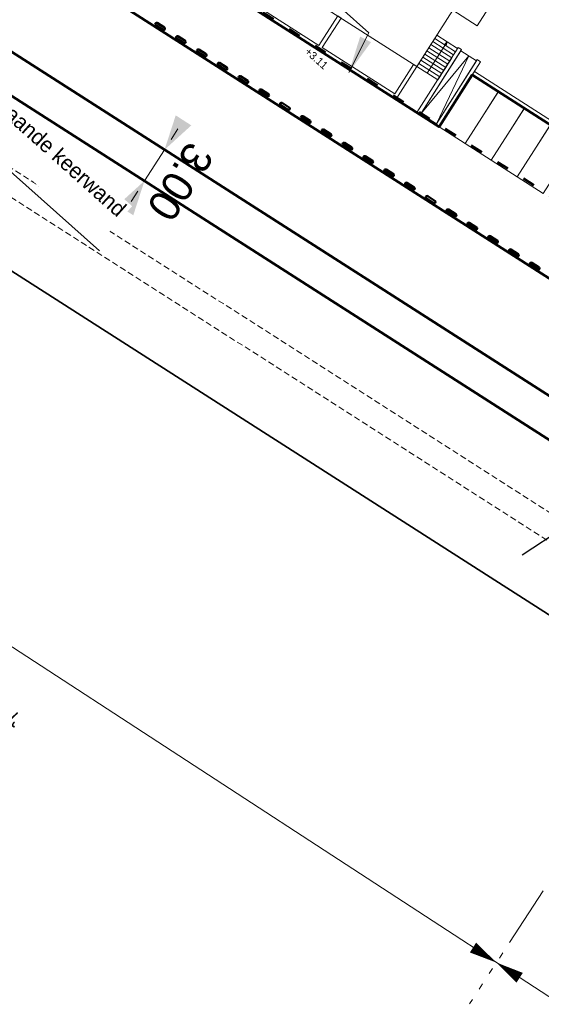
# Model space of a CAD drawing. Header units: metres. Extents: x 63663 to 67388, y 393975 to 407310.
# Tile 34 of 49: x 66184 to 66227, y 402630 to 402710. Entities that reach past the tile are written whole.
import ezdxf
from ezdxf.enums import TextEntityAlignment as Align

# ---------------------------------------------------------------- set-up
doc = ezdxf.new("R2010")
doc.units = ezdxf.units.M
for name, pattern in [('HIDDEN', [0.375, 0.25, -0.125]), ('PERCEELGRENS', [2.5, 1, -1.5]), ('SECTIEGRENS', [10.5, 5, -1, 0.5, -1, 0.5, -1, 0.5, -1])]:
    doc.linetypes.add(name, pattern=pattern)
for name, color, linetype, lineweight in [('B-GEO-OG-GRENS_perceel-G', 30, 'PERCEELGRENS', 0), ('maatvoering-leadr', 7, 'Continuous', 30), ('maatvoering-lin', 7, 'Continuous', 30), ('sn-arcering_lgrijs', 9, 'Continuous', 20), ('TM-Bebouwing', 7, 'Continuous', 9), ('TM-Belijning', 1, 'HIDDEN', 50), ('TM-Dieptelijnen', 40, 'HIDDEN', 0), ('TM-Glooiing', 4, 'Continuous', 50), ('TM-Invloedsgebied', 1, 'Continuous', 18), ('TM-invloedsgrens', 6, 'SECTIEGRENS', 20), ('TM-Kreukelberm', 43, 'Continuous', 50), ('TM-Maatlijnen', 1, 'Continuous', 13), ('TM-Verharding', 2, 'Continuous', 50), ('TM-Werkgrens', 62, 'PBZ-WERKGRENS', 35)]:
    doc.layers.add(name, color=color, linetype=linetype, lineweight=lineweight)
doc.layers.add('TM-Arcrand', color=206, linetype='Continuous', plot=False)
doc.styles.add('ISO', font='isocp.shx', dxfattribs={"height": 2.5})
doc.styles.add('StagCAD', font='StagCAD.ttf')
doc.linetypes.add('PBZ-WERKGRENS', pattern='A,5.5,-1.05,["O",StagCAD,S=2,R=0,X=0,Y=-1],-3.45', length=10)
doc.dimstyles.new('GM-maatvoering', dxfattribs={"dimtxt": 2.5, "dimasz": 1, "dimexe": 0, "dimexo": 0, "dimgap": 1, "dimtad": 1, "dimrnd": 0.001, "dimzin": 1, "dimdsep": 46, "dimtxsty": 'StagCAD', "dimblk1": 'DIM_PIJL', "dimblk2": 'DIM_PIJL', "dimsah": 1, "dimcen": 0.09, "dimse1": 1, "dimse2": 1, "dimclrd": 1, "dimclre": 1, "dimclrt": 7, "dimazin": 0, "dimtfac": 1, "dimtix": 1, "dimtmove": 0, "dimatfit": 3, "dimldrblk": 'RAD_PIJL', "dimfxl": 1, "dimtvp": 0.83, "dimtolj": 1, "dimtzin": 0, "dimlwd": 15, "dimarcsym": 0})
doc.dimstyles.new('leader 1_1000', dxfattribs={"dimtxt": 2.5, "dimasz": 3, "dimexe": 0, "dimexo": 0, "dimgap": 1, "dimtad": 1, "dimrnd": 0.001, "dimzin": 1, "dimdsep": 46, "dimtxsty": 'StagCAD', "dimblk1": 'RAD_PIJL', "dimblk2": 'RAD_PIJL', "dimsah": 1, "dimcen": 0.09, "dimse1": 1, "dimse2": 1, "dimclrd": 1, "dimclre": 1, "dimclrt": 7, "dimazin": 0, "dimtfac": 1, "dimtix": 1, "dimtmove": 0, "dimatfit": 0, "dimfxl": 1, "dimtvp": 0.83, "dimtolj": 1, "dimtzin": 0, "dimlwd": 15, "dimarcsym": 0})

# ---------------------------------------------------------------- blocks, each defined once
blk = doc.blocks.new('DIM_PIJL')
at = {"color": 1}
blk.add_line((0, 1.414), (0, -1.414), dxfattribs=at)
at = {"color": 1, "linetype": 'ByBlock'}
blk.add_solid([(-2.828, -0.75), (-2.828, 0.75), (0, 0)], dxfattribs=at)
blk = doc.blocks.new('*D98')
at = {"layer": 'Defpoints', "color": 0, "transparency": 16777216}
for p in [(66196.115, 402699.191), (66196.115, 402699.191), (66194.488, 402696.671)]:
    blk.add_point(p, dxfattribs=at)
at = {"layer": 'maatvoering-lin', "color": 1, "lineweight": 15, "transparency": 16777216}
for p, q in [((66196.658, 402700.031), (66197.201, 402700.871)), ((66194.488, 402696.671), (66196.115, 402699.191)), ((66193.945, 402695.831), (66193.402, 402694.991))]:
    blk.add_line(p, q, dxfattribs=at)
for p, rotation in [((66196.115, 402699.191), 237.1387774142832), ((66194.488, 402696.671), 57.13877741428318)]:
    blk.add_blockref('DIM_PIJL', p, dxfattribs=dict(at, rotation=rotation))
at = {"layer": 'maatvoering-lin', "color": 7, "transparency": 16777216, "insert": (66197.382, 402696.603), "char_height": 2.5, "attachment_point": 5, "rotation": 237.13878, "style": 'StagCAD'}
blk.add_mtext('\\A1;3.00', dxfattribs=at)
blk = doc.blocks.new('RAD_PIJL')
at = {"color": 1, "linetype": 'Continuous'}
blk.add_solid([(-2.828, -0.75), (-2.828, 0.75), (0, 0)], dxfattribs=at)
blk = doc.blocks.new('B')
at = {"layer": 'TM-Verharding'}
blk.add_lwpolyline([(0.8, 0.1), (0.1, 0.1, 1), (0.1, -0.1), (0.8, -0.1, 1)], format="xyb", close=True, dxfattribs=at)
blk = doc.blocks.new('*U44')
at = {"layer": 'TM-invloedsgrens', "flags": 128}
blk.add_lwpolyline([(-35, 0), (0, 0), (74.37, 0)], dxfattribs=at)
at = {"layer": 'TM-invloedsgrens', "color": 3, "lineweight": 35, "style": 'ISO', "width": 0.9}
blk.add_attdef('METRSCH-LZ', text='', height=3, rotation=180, dxfattribs=at).set_placement((-28, 0), align=Align.BOTTOM_LEFT)
blk = doc.blocks.new('ppuntje')
blk.add_lwpolyline([(0, 0, 0, 1.25, 0), (3, 0, 2, 2, 0)], format="xyseb")
blk = doc.blocks.new('Groep-244-1')
at = {"layer": 'TM-Bebouwing', "linetype": 'Continuous', "lineweight": 0}
blk.add_hatch(color=251, dxfattribs=at).paths.add_polyline_path([(71778, -12225), (71998, -11980), (71930, -12302)])
at = {"layer": 'TM-Bebouwing', "color": 251}
blk.add_line((70615, -14643), (71998, -11980), dxfattribs=at)
at = {"layer": 'TM-Bebouwing', "color": 251, "flags": 128}
for points in [[(70972, -11786), (72747, -12708), (72609, -12974), (70834, -12052)], [(71111, -11519), (72886, -12441), (72747, -12708), (70972, -11786)], [(70558, -12584), (72332, -13506), (72194, -13773), (70419, -12850)], [(70696, -12318), (72471, -13240), (72332, -13506), (70558, -12584)], [(70834, -12052), (72609, -12974), (72471, -13240), (70696, -12318)], [(70143, -13383), (71917, -14305), (71779, -14571), (70004, -13649)], [(70281, -13117), (72056, -14039), (71917, -14305), (70143, -13383)], [(70419, -12850), (72194, -13773), (72056, -14039), (70281, -13117)], [(69866, -13915), (71641, -14837), (71502, -15104), (69728, -14182)], [(70004, -13649), (71779, -14571), (71641, -14837), (69866, -13915)]]:
    blk.add_lwpolyline(points, close=True, dxfattribs=at)
at = {"layer": 'TM-Bebouwing', "color": 251, "lineweight": 5, "flags": 128}
blk.add_lwpolyline([(71778, -12225), (71998, -11980), (71930, -12302)], close=True, dxfattribs=at)
blk = doc.blocks.new('terras bg')
at = {"layer": 'TM-Bebouwing', "color": 252}
for p, q in [((73835, -12935), (70380, -17958)), ((71711, -18649), (73835, -12935))]:
    blk.add_line(p, q, dxfattribs=at)
at = {"layer": 'TM-Bebouwing', "flags": 128}
for points in [[(61963, -13337), (68139, -16545), (69444, -14034), (69728, -14182), (68275, -16977), (55089, -10126), (56541, -7331), (56825, -7478), (55520, -9989), (61679, -13189), (62984, -10678), (63268, -10825)], [(72932, -12353), (73216, -12500), (70334, -18046), (70050, -17899)], [(73170, -12589), (74501, -13281), (71711, -18649), (70380, -17958)], [(74547, -13192), (74831, -13339), (71949, -18885), (71665, -18738)], [(116816, -36264), (116668, -36548), (74258, -14450), (74406, -14167)], [(74260, -14451), (76477, -15606), (74166, -20041), (71949, -18885)], [(76477, -15606), (78694, -16762), (76383, -21196), (74166, -20041)], [(78694, -16762), (80911, -17917), (78601, -22351), (76383, -21196)], [(80911, -17917), (83128, -19072), (80818, -23506), (78601, -22351)]]:
    blk.add_lwpolyline(points, close=True, dxfattribs=at)
at = {"layer": 'TM-Bebouwing', "color": 251}
blk.add_blockref('Groep-244-1', (0, 0), dxfattribs=at)
blk = doc.blocks.new('A$C2D4D3AC7')
at = {"layer": 'TM-Bebouwing'}
for p, q in [((-1026, 2819), (11834, 7500)), ((13834, 7500), (20334, 7500)), ((41813, 5988), (47581, 2992)), ((49356, 2069), (55123, -927)), ((55515, -4511), (68702, -11362))]:
    blk.add_line(p, q, dxfattribs=at)
blk = doc.blocks.new('Parkeerplaats2')
at = {"layer": 'TM-Belijning', "ltscale": 3, "const_width": 0.05}
for points in [[(-2.119, 1.326), (-4.772, -2.912)], [(0, 0), (-2.119, 1.326)], [(0, 0), (-2.653, -4.238)]]:
    blk.add_lwpolyline(points, dxfattribs=at)

msp = doc.modelspace()

# ---------------------------------------------------------------- hatches: boundary and pattern name
at = {"layer": 'sn-arcering_lgrijs'}
h = msp.add_hatch(color=256, dxfattribs=at)
h.dxf.hatch_style = 1
edge = h.paths.add_edge_path()
edge.add_line((65551.684, 403267.444), (65556.799, 403278.412))
edge.add_line((65556.799, 403278.412), (65501.984, 403292.067))
edge.add_arc((65153.179, 401919.721), 1415.98, 75.739281, 77.415089)
edge.add_line((65461.702, 403301.681), (65456.559, 403290.654))
edge.add_arc((65153.179, 401919.721), 1404.1, 75.738128, 77.52184, ccw=False)
edge.add_arc((1544873.313, 6342005.496), 6120212.589, 256.0119559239, 256.0124633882)

# ---------------------------------------------------------------- linework, layer by layer
at = {"layer": 'TM-Arcrand'}
msp.add_line((66225.057, 402666.427), (66271.094, 402696.652), dxfattribs=at)
at = {"layer": 'TM-Bebouwing'}
msp.add_lwpolyline([(66224.422, 402713.918), (66221.42, 402709.215), (66219.447, 402710.474), (66216.541, 402705.923), (66214.846, 402703.268), (66202.321, 402711.264)], dxfattribs=at)
at = {"layer": 'TM-Belijning', "ltscale": 3, "const_width": 0.05}
for points in [[(66220.434, 402699.694), (66223.137, 402703.9)], [(66218.331, 402701.046), (66220.434, 402699.694)]]:
    msp.add_lwpolyline(points, dxfattribs=at)
at = {"layer": 'TM-Dieptelijnen', "linetype": 'HIDDEN', "lineweight": 0, "ltscale": 2}
for points in [[(66276.637, 402639.436, -0.189244), (66262.715, 402642.23), (66246.628, 402652.588, -0.166587), (66238.819, 402662.473), (66176.409, 402702.369)], [(66275.613, 402637.268, -0.172501), (66261.633, 402640.548), (66245.546, 402650.906, -0.158158), (66237.178, 402661.149), (66175.332, 402700.684)]]:
    msp.add_lwpolyline(points, format="xyb", dxfattribs=at)
at = {"layer": 'TM-Glooiing'}
msp.add_lwpolyline([(66247.422, 402675.887), (66241.034, 402679.972), (66184.963, 402715.808)], dxfattribs=at)
msp.add_lwpolyline([(66280.372, 402646.166, 0.248773), (66275.843, 402647.366, -0.202941), (66267.008, 402648.897), (66250.921, 402659.255, -0.166861), (66246.296, 402665.118, 0.167587), (66243.111, 402669.142), (66180.68, 402709.051)], format="xyb", dxfattribs=at)
at = {"layer": 'TM-invloedsgrens'}
msp.add_line((66249.691, 402674.435), (66220.795, 402630.079), dxfattribs=at)
at = {"layer": 'TM-Kreukelberm'}
msp.add_lwpolyline([(66278.335, 402643.964, 0.248773), (66276.523, 402644.444, -0.202941), (66265.384, 402646.375), (66249.297, 402656.733, -0.166861), (66243.465, 402664.125, 0.167587), (66241.494, 402666.615), (66179.065, 402706.523)], format="xyb", dxfattribs=at)
at = {"layer": 'TM-Maatlijnen', "ltscale": 5}
msp.add_line((66249.512, 402616.145), (66173.215, 402665.85), dxfattribs=at)
at = {"layer": 'TM-Werkgrens', "flags": 128}
msp.add_lwpolyline([(66282.102, 402633.668, -0.232624), (66258.926, 402636.344), (66242.839, 402646.703, -0.141639), (66233.189, 402657.765), (66172.639, 402696.471)], format="xyb", dxfattribs=at)

# ---------------------------------------------------------------- block references
at = {"xscale": -1}
for p, rotation in [((66222.544, 402698.353), 115.5236125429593), ((66226.757, 402695.661), 115.5236125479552)]:
    msp.add_blockref('Parkeerplaats2', p, dxfattribs=dict(at, rotation=rotation))
at = {"rotation": 179.3109198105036}
msp.add_blockref('Parkeerplaats2', (66222.544, 402698.353), dxfattribs=at)
at = {"layer": 'TM-Bebouwing', "color": 7, "xscale": 0.001, "yscale": 0.001, "zscale": 0.001, "rotation": 354.8967100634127}
msp.add_blockref('terras bg', (66148.352, 402726.25), dxfattribs=at)
at = {"layer": 'TM-Bebouwing', "xscale": 0.001, "yscale": 0.001, "zscale": 0.001, "rotation": 354.8967100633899}
msp.add_blockref('A$C2D4D3AC7', (66149.123, 402723.351), dxfattribs=at)
at = {"layer": 'TM-Invloedsgebied'}
for p, xscale, yscale, zscale, rotation in [((66222.978, 402633.431), 0.7499999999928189, 0.7499999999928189, 0.7499999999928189, 147.389615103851), ((66222.977, 402633.432), -0.7499999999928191, 0.7499999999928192, 0.7499999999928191, 146.917038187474)]:
    msp.add_blockref('ppuntje', p, dxfattribs=dict(at, xscale=xscale, yscale=yscale, zscale=zscale, rotation=rotation))
at = {"layer": 'TM-invloedsgrens', "xscale": 0.5, "yscale": 0.5, "zscale": 0.5, "rotation": 146.9169356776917}
msp.add_blockref('*U44', (66168.092, 402661.836), dxfattribs=at).add_auto_attribs({'METRSCH-LZ': 'dp784'})
at = {"layer": 'TM-Verharding', "rotation": 147.394756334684}
for p in [(66196.135, 402708.93), (66197.819, 402707.853), (66199.504, 402706.775), (66201.189, 402705.697), (66202.874, 402704.619), (66204.559, 402703.542), (66206.244, 402702.464), (66207.928, 402701.386), (66209.613, 402700.309), (66211.298, 402699.231), (66212.983, 402698.153), (66214.668, 402697.076), (66216.352, 402695.998), (66218.037, 402694.92), (66219.722, 402693.842), (66221.407, 402692.765), (66223.092, 402691.687), (66224.776, 402690.609), (66226.461, 402689.532)]:
    msp.add_blockref('B', p, dxfattribs=at)

# ---------------------------------------------------------------- dimensions: what is measured, and where the dimension line sits
at = {"layer": 'maatvoering-lin'}
dim = msp.add_linear_dim(base=(66196.115, 402699.191), p1=(66194.488, 402696.671), p2=(66196.115, 402699.191), angle=57.13878, dimstyle='GM-maatvoering', override={"dimtad": 3, "dimtmove": 2}, dxfattribs=at)
dim.commit()
dim.dimension.update_dxf_attribs({"geometry": '*D98', "text_midpoint": (66197.382, 402696.603), "dimtype": 161})

# ---------------------------------------------------------------- leaders
at = {"layer": 'maatvoering-leadr', "annotation_type": 0, "has_hookline": 1, "hookline_direction": 0, "text_width": 25, "horizontal_direction": (0.746449, -0.665442, 0)}
msp.add_leader([(66170.399, 402726.465), (66169.204, 402710.301), (66171.443, 402708.305)], dimstyle='leader 1_1000', override={"dimscale": 0}, dxfattribs=at)

# ---------------------------------------------------------------- next in the draw order: texts
at = {"layer": 'maatvoering-leadr', "color": 7, "insert": (66207.405, 402707.047), "char_height": 0.625, "attachment_point": 7, "rotation": 318.28374, "style": 'StagCAD', "bg_fill": 3, "box_fill_scale": 1.2, "bg_fill_color": 256, "bg_fill_transparency": 0}
msp.add_mtext('\\A1;+3.11', dxfattribs=at)

# ---------------------------------------------------------------- next in the draw order: linework, layer by layer
at = {"layer": 'B-GEO-OG-GRENS_perceel-G', "color": 30, "lineweight": 50}
msp.add_lwpolyline([(66189.733, 402719.377), (66191.413, 402718.232), (66204.084, 402710.293), (66232.943, 402691.893), (66264.463, 402671.563), (66280.682, 402661.051), (66281.197, 402661.579), (66270.686, 402671.691), (66235.481, 402705.713), (66213.913, 402726.371), (66202.525, 402735.521), (66193.412, 402739.283), (66191.508, 402739.369)], dxfattribs=at)
at = {"layer": 'TM-Verharding'}
msp.add_lwpolyline([(66132.218, 402706.683), (66132.39, 402706.952), (66128.173, 402709.639), (66131.057, 402714.166), (66136.452, 402720.39), (66142.421, 402725.516), (66145.679, 402721.723), (66146.881, 402722.755), (66147.19, 402722.837), (66149.123, 402723.351), (66161.293, 402726.589), (66163.32, 402726.802), (66169.794, 402726.223), (66171.786, 402726.046), (66180.223, 402725.292), (66180.317, 402726.351), (66183.505, 402726.067), (66201.9, 402714.321), (66203.586, 402713.245), (66202.32, 402711.265), (66218.336, 402701.04), (66221.026, 402705.254), (66272.568, 402672.261)], dxfattribs=at)

# ---------------------------------------------------------------- next in the draw order: leaders
at = {"layer": 'maatvoering-leadr', "annotation_type": 0, "has_hookline": 1, "hookline_direction": 1, "text_width": 3.125, "horizontal_direction": (0.746449, -0.665442, 0)}
msp.add_leader([(66211.037, 402705.442), (66212.652, 402708.636), (66210.413, 402710.633)], dimstyle='leader 1_1000', override={"dimscale": 0}, dxfattribs=at)

# ---------------------------------------------------------------- next in the draw order: texts
at = {"layer": 'maatvoering-leadr', "color": 7, "insert": (66172.149, 402708.345), "char_height": 1.25, "attachment_point": 7, "rotation": 318.28374, "style": 'StagCAD', "bg_fill": 3, "box_fill_scale": 1.2, "bg_fill_color": 256, "bg_fill_transparency": 0}
msp.add_mtext('\\A1;Verwijderen bestaande keerwand\\Pinclusief fundering', dxfattribs=at)

doc.saveas('drawing.dxf')
